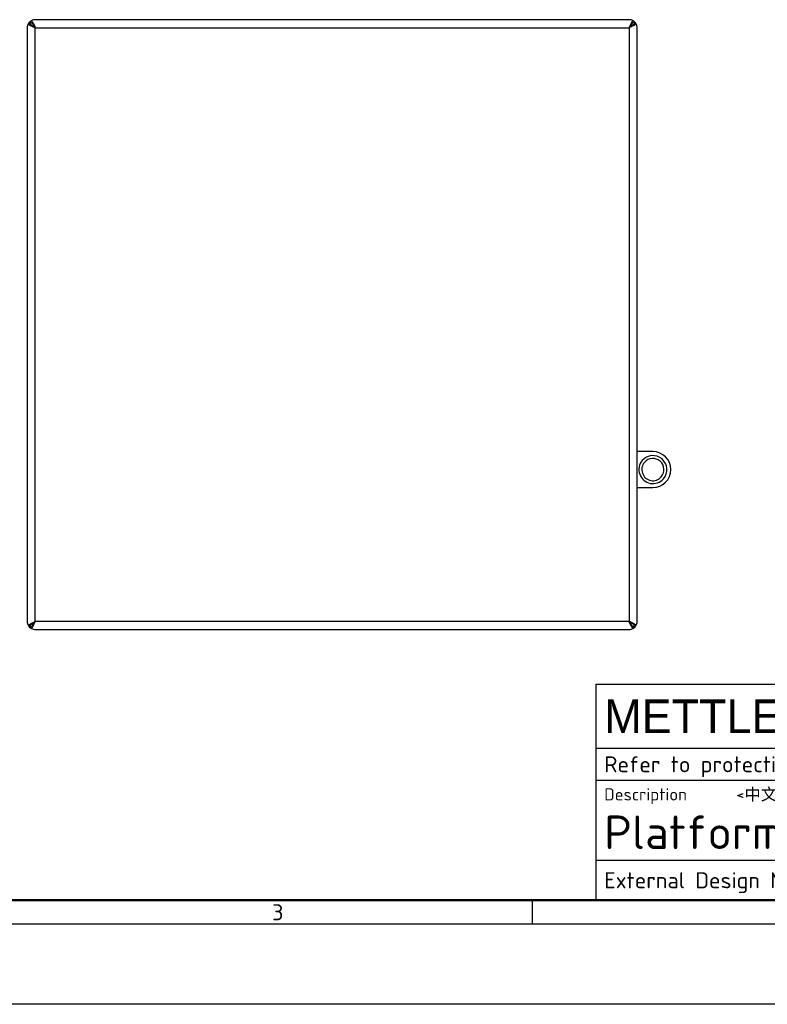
# Model space of a CAD drawing. Header units: millimetres. Extents: x 0 to 1680, y 0 to 1188.
# Tile 2 of 8: x 604 to 978, y 0 to 492. Entities that reach past the tile are written whole.
import ezdxf
from ezdxf.enums import TextEntityAlignment as Align

# ---------------------------------------------------------------- set-up
doc = ezdxf.new("R2010")
doc.units = ezdxf.units.MM
doc.header["$LTSCALE"] = 4
doc.layers.add('AM_BOR', color=7, linetype='Continuous', lineweight=50)
doc.layers.add('AXES', color=7, linetype='Continuous')
doc.styles.add('MT logo', font='avgcbol_.ttf')
doc.styles.add('Note', font='isocpeur.ttf')

# ---------------------------------------------------------------- blocks, each defined once
blk = doc.blocks.new('MT_ISO_A3')
at = {"layer": 'AM_BOR', "lineweight": 50}
blk.add_line((407, 13), (23, 13), dxfattribs=at)
at = {"layer": 'AM_BOR', "lineweight": 25}
for p, q in [((215, 13), (215, 10)), ((410, 10), (20, 10))]:
    blk.add_line(p, q, dxfattribs=at)
at = {"layer": 'Defpoints', "lineweight": 25}
blk.add_line((420, 0), (0, 0), dxfattribs=at)
at = {"layer": 'AM_BOR', "lineweight": 25, "insert": (182.5, 11.5), "char_height": 2, "attachment_point": 4, "style": 'Note'}
blk.add_mtext('\\fISOCPEUR|b0|i0;\\H2.0000;3', dxfattribs=at)
blk = doc.blocks.new('*U12')
at = {"layer": 'AM_BOR', "lineweight": 25}
for p, q in [((-184, 27), (0, 27)), ((-184, 0), (-184, 27)), ((-84, 27), (-84, 0)), ((-73, 27), (-73, 15)), ((-33, 27), (-33, 15)), ((-12, 27), (-12, 19)), ((0, 27), (0, 0)), ((-11, 24.5), (-6, 25.5)), ((-6, 25.5), (-6, 20.5)), ((-11, 24.5), (-11, 21.5)), ((-84, 23), (-12, 23)), ((-11, 21.5), (-6, 20.5)), ((-184, 19), (0, 19)), ((-184, 15), (0, 15)), ((-16, 15), (-16, 5)), ((-184, 5), (0, 5)), ((0, 0), (-184, 0))]:
    blk.add_line(p, q, dxfattribs=at)
for radius in [2.5, 1.5]:
    blk.add_circle((-3, 23), radius, dxfattribs=at)
at = {"layer": 'AM_BOR', "lineweight": 25, "style": 'Note'}
for s, p in [('Drawn', (-83, 25)), ('Scale', (-32, 25)), ('Change', (-83, 21)), ('Format', (-32, 21)), ('Refer to protection notice ISO 16016 / Schutzvermerk ISO 16016 beachten', (-183, 17)), ('Note', (-83, 17)), ('Replaces', (-32, 17)), ('External Design No.:', (-183, 2.5)), ('External Design Rev.:', (-133, 2.5)), ('Status:', (-83, 2.5)), ('Mass:', (-55, 2.5)), ('Units:', (-27, 2.5))]:
    blk.add_text(s, height=2, dxfattribs=at).set_placement(p, align=Align.MIDDLE_LEFT)
for s, height, p in [('Description', 1.5217, (-183, 14)), ('ERP NO.', 1.5, (-83, 14)), ('ERP Rev', 1.5, (-15, 14))]:
    blk.add_text(s, height=height, dxfattribs=at).set_placement(p, align=Align.TOP_LEFT)
blk.add_text('/', height=2, dxfattribs=at).set_placement((-5, 2.5), align=Align.MIDDLE_CENTER)
blk.add_text('AutoCAD Mechanical Template V0.2', height=1.5, dxfattribs=at).set_placement((-0.5, -0.5), align=Align.TOP_RIGHT)
at = {"layer": 'AM_BOR', "lineweight": 25}
for tag, height, style, p in [('PLANT{19}', 2, 'Note', (-123, 25)), ('GEN-TITLE-NAME{11}', 2, 'Note', (-72, 25)), ('GEN-TITLE-SCA{4.0}', 2, 'Note', (-22, 25)), ('GEN-TITLE-CMPNY{13.8}', 4.2, 'MT logo', (-183, 23)), ('ADDRESS{19}', 2, 'Note', (-123, 21)), ('GEN-TITLE-ISSM{11}', 2, 'Note', (-72, 21)), ('GEN-TITLE-SIZ{4.0}', 2, 'Note', (-22, 21)), ('NOTE{19}', 2, 'Note', (-72, 17)), ('REPLACES{9}', 2, 'Note', (-20, 17)), ('GEN-TITLE-DES1{23.3}', 4.2, 'Note', (-183, 8.5)), ('GEN-TITLE-NR{15.7}', 4.2, 'Note', (-83, 8.5)), ('GEN-TITLE-DWG{11}', 2, 'Note', (-157.96, 2.5)), ('GEN-TITLE-DWGREV{10}', 2, 'Note', (-106.49, 2.5))]:
    blk.add_attdef(tag, text='', height=height, dxfattribs=dict(at, style=style)).set_placement(p, align=Align.MIDDLE_LEFT)
at = {"layer": 'AM_BOR', "lineweight": 25, "style": 'Note'}
for tag, p in [('GEN-TITLE-DAT{7}', (-34, 25)), ('GEN-TITLE-ISSD{7}', (-34, 21))]:
    blk.add_attdef(tag, text='', height=2, dxfattribs=at).set_placement(p, align=Align.MIDDLE_RIGHT)
blk.add_attdef('GEN-TITLE-DES2{54.3}', text='', height=1.5, dxfattribs=at).set_placement((-166.5, 14), align=Align.TOP_LEFT)
blk.add_attdef('GEN-TITLE-REV{3.3}', text='', height=4.2, dxfattribs=at).set_placement((-8, 8.5), align=Align.MIDDLE_CENTER)
at = {"layer": 'AM_BOR', "lineweight": 25, "style": 'Note', "flags": 8}
for tag, p in [('GEN-TITLE-DACT{8.3}', (-74.02, 2.5)), ('GEN-TITLE-WT{10}', (-48, 2.5)), ('GEN-TITLE-LUNIT{4.3}', (-19.9, 2.5)), ('GEN-TITLE-SHEETS{2}', (-4.5, 2.5))]:
    blk.add_attdef(tag, text='', height=2, dxfattribs=at).set_placement(p, align=Align.MIDDLE_LEFT)
blk.add_attdef('GEN-TITLE-SHEET{2}', text='', height=2, dxfattribs=at).set_placement((-5.5, 2.5), align=Align.MIDDLE_RIGHT)

msp = doc.modelspace()

# ---------------------------------------------------------------- linework, layer by layer
at = {"color": 7, "linetype": 'Continuous'}
for p, q in [((607.55, 488.23), (607.55, 191.44)), ((908.39, 492.29), (611.61, 492.29)), ((912.45, 191.44), (912.45, 488.23)), ((611.61, 187.39), (908.39, 187.39))]:
    msp.add_line(p, q, dxfattribs=at)
at = {"color": 9, "linetype": 'Continuous'}
for p, q in [((611.55, 488.29), (908.45, 488.29)), ((611.55, 191.39), (611.55, 488.29)), ((908.45, 488.29), (908.45, 191.39)), ((908.45, 191.39), (611.55, 191.39))]:
    msp.add_line(p, q, dxfattribs=at)
at = {"color": 7, "linetype": 'Continuous'}
for centre, start, end in [((611.55, 488.23), 150.8362, 180), ((611.55, 488.23), 134.427, 150.8362), ((611.61, 488.29), 119.1638, 135.573), ((611.61, 488.29), 90, 119.1638), ((908.39, 488.29), 60.8362, 90), ((908.39, 488.29), 44.427, 60.8362), ((908.45, 488.23), 29.1638, 45.573), ((908.45, 488.23), 0, 29.1638), ((611.55, 191.44), 180, 209.1638), ((611.55, 191.44), 209.1638, 225.573), ((611.61, 191.39), 224.427, 240.8362), ((611.61, 191.39), 240.8362, 270), ((908.39, 191.39), 270, 299.1638), ((908.39, 191.39), 299.1638, 315.573), ((908.45, 191.44), 314.427, 330.8362), ((908.45, 191.44), 330.8362, 0)]:
    msp.add_arc(centre, 4, start, end, dxfattribs=at)
for points in [[(608.06, 490.18), (608.25, 490), (608.73, 489.66), (609.9, 489.02), (610.87, 488.59), (611.55, 488.29)], [(609.66, 491.78), (609.84, 491.58), (610.18, 491.11), (610.82, 489.94), (611.25, 488.97), (611.55, 488.29)], [(910.34, 491.78), (910.17, 491.58), (909.83, 491.11), (909.18, 489.94), (908.75, 488.97), (908.45, 488.29)], [(911.94, 490.18), (911.75, 490), (911.27, 489.66), (910.11, 489.02), (909.13, 488.59), (908.45, 488.29)], [(608.06, 189.49), (608.25, 189.67), (608.73, 190.01), (609.9, 190.65), (610.87, 191.08), (611.55, 191.39)], [(609.66, 187.89), (609.84, 188.09), (610.18, 188.57), (610.82, 189.73), (611.25, 190.71), (611.55, 191.39)], [(910.34, 187.89), (910.17, 188.09), (909.83, 188.57), (909.18, 189.73), (908.75, 190.71), (908.45, 191.39)], [(911.94, 189.49), (911.75, 189.67), (911.27, 190.01), (910.11, 190.65), (909.13, 191.08), (908.45, 191.39)]]:
    msp.add_open_spline(points, degree=3, knots=[0, 0, 0, 0, 0.198433, 0.43908, 1, 1, 1, 1], dxfattribs=at)
at = {"color": 3, "linetype": 'Continuous'}
for points in [[(608.75, 491.09), (608.87, 491.09), (609.12, 491.05), (609.47, 490.88), (609.82, 490.61), (610.31, 490.12), (610.89, 489.33), (611.32, 488.65), (611.55, 488.29)], [(608.75, 491.09), (608.75, 490.97), (608.79, 490.72), (608.96, 490.36), (609.23, 490.01), (609.72, 489.53), (610.51, 488.95), (611.19, 488.52), (611.55, 488.29)], [(911.25, 491.09), (911.13, 491.09), (910.89, 491.05), (910.53, 490.88), (910.18, 490.61), (909.69, 490.12), (909.11, 489.33), (908.68, 488.65), (908.45, 488.29)], [(911.25, 491.09), (911.25, 490.97), (911.21, 490.72), (911.04, 490.36), (910.77, 490.01), (910.28, 489.53), (909.49, 488.95), (908.81, 488.52), (908.45, 488.29)], [(608.75, 188.59), (608.87, 188.59), (609.12, 188.63), (609.47, 188.8), (609.82, 189.06), (610.31, 189.56), (610.89, 190.34), (611.32, 191.03), (611.55, 191.39)], [(608.75, 188.59), (608.75, 188.7), (608.79, 188.95), (608.96, 189.31), (609.23, 189.66), (609.72, 190.14), (610.51, 190.72), (611.19, 191.16), (611.55, 191.39)], [(911.25, 188.59), (911.25, 188.7), (911.21, 188.95), (911.04, 189.31), (910.77, 189.66), (910.28, 190.14), (909.49, 190.72), (908.81, 191.16), (908.45, 191.39)], [(911.25, 188.59), (911.13, 188.59), (910.89, 188.63), (910.53, 188.8), (910.18, 189.06), (909.69, 189.56), (909.11, 190.34), (908.68, 191.03), (908.45, 191.39)]]:
    msp.add_open_spline(points, degree=3, knots=[0, 0, 0, 0, 0.086496, 0.180404, 0.286734, 0.407295, 0.687394, 1, 1, 1, 1], dxfattribs=at)
at = {"layer": 'AXES', "color": 7, "linetype": 'Continuous'}
for p, q in [((920.34, 276.34), (912.45, 276.34)), ((912.45, 258.34), (920.34, 258.34))]:
    msp.add_line(p, q, dxfattribs=at)
for radius, start, end in [(9, 270, 90), (7, 139.3201, 319.3201), (5.55, 139.3201, 319.3201), (7, 319.3201, 139.3201), (5.55, 319.3201, 139.3201)]:
    msp.add_arc((920.34, 267.34), radius, start, end, dxfattribs=at)

# ---------------------------------------------------------------- block references
at = {"lineweight": 0, "xscale": 4, "yscale": 4, "zscale": 4}
msp.add_blockref('MT_ISO_A3', (0, 0), dxfattribs=at)
at = {"lineweight": 0}
ref = msp.add_blockref('*U12', (1628, 52), dxfattribs=dict(at, xscale=4, yscale=4, zscale=4))
ref.add_attrib('GEN-TITLE-DES1{23.3}', 'Platform PBA43X_QB NO Hygienic', dxfattribs={"layer": 'AM_BOR', "lineweight": 25, "height": 16.8, "style": 'Note'}).set_placement((896, 86), align=Align.MIDDLE_LEFT)
ref.add_attrib('GEN-TITLE-DES2{54.3}', '<中文描述SAP>', dxfattribs={"layer": 'AM_BOR', "lineweight": 25, "height": 6, "style": 'Note'}).set_placement((962, 108), align=Align.TOP_LEFT)
ref.add_attrib('GEN-TITLE-NAME{11}', 'fu-34', dxfattribs={"layer": 'AM_BOR', "lineweight": 25, "height": 8, "style": 'Note'}).set_placement((1340, 152), align=Align.MIDDLE_LEFT)
ref.add_attrib('GEN-TITLE-DAT{7}', '2022/02/21', dxfattribs={"layer": 'AM_BOR', "lineweight": 25, "height": 8, "style": 'Note'}).set_placement((1492, 152), align=Align.MIDDLE_RIGHT)
ref.add_attrib('GEN-TITLE-SCA{4.0}', '1:1', dxfattribs={"layer": 'AM_BOR', "lineweight": 25, "height": 8, "style": 'Note'}).set_placement((1540, 152), align=Align.MIDDLE_LEFT)
ref.add_attrib('GEN-TITLE-SIZ{4.0}', 'mt_A3', dxfattribs={"layer": 'AM_BOR', "lineweight": 25, "height": 8, "style": 'Note'}).set_placement((1540, 136), align=Align.MIDDLE_LEFT)
ref.add_attrib('NOTE{19}', '-', dxfattribs={"layer": 'AM_BOR', "lineweight": 25, "height": 8, "style": 'Note'}).set_placement((1340, 120), align=Align.MIDDLE_LEFT)
ref.add_attrib('REPLACES{9}', '-', dxfattribs={"layer": 'AM_BOR', "lineweight": 25, "height": 8, "style": 'Note'}).set_placement((1548, 120), align=Align.MIDDLE_LEFT)
ref.add_attrib('GEN-TITLE-DACT{8.3}', 'NOTApproved', dxfattribs={"layer": 'AM_BOR', "lineweight": 25, "height": 8, "style": 'Note'}).set_placement((1331.93, 62), align=Align.MIDDLE_LEFT)
ref.add_attrib('GEN-TITLE-LUNIT{4.3}', 'mm', dxfattribs={"layer": 'AM_BOR', "lineweight": 25, "height": 8, "style": 'Note'}).set_placement((1548.41, 62), align=Align.MIDDLE_LEFT)
ref.add_attrib('GEN-TITLE-SHEET{2}', '1', dxfattribs={"layer": 'AM_BOR', "lineweight": 25, "height": 8, "style": 'Note'}).set_placement((1606, 62), align=Align.MIDDLE_RIGHT)
ref.add_attrib('GEN-TITLE-SHEETS{2}', '1', dxfattribs={"layer": 'AM_BOR', "lineweight": 25, "height": 8, "style": 'Note'}).set_placement((1610, 62), align=Align.MIDDLE_LEFT)
ref.add_attrib('GEN-TITLE-CMPNY{13.8}', 'METTLER TOLEDO', dxfattribs={"layer": 'AM_BOR', "lineweight": 25, "height": 16.8, "style": 'MT logo'}).set_placement((896, 144), align=Align.MIDDLE_LEFT)
ref.add_attrib('PLANT{19}', 'MTCT', dxfattribs={"layer": 'AM_BOR', "lineweight": 25, "height": 8, "style": 'Note'}).set_placement((1136, 152), align=Align.MIDDLE_LEFT)
ref.add_attrib('ADDRESS{19}', 'CN-213125 ChangZhou', dxfattribs={"layer": 'AM_BOR', "lineweight": 25, "height": 8, "style": 'Note'}).set_placement((1136, 136), align=Align.MIDDLE_LEFT)

doc.saveas('drawing.dxf')
